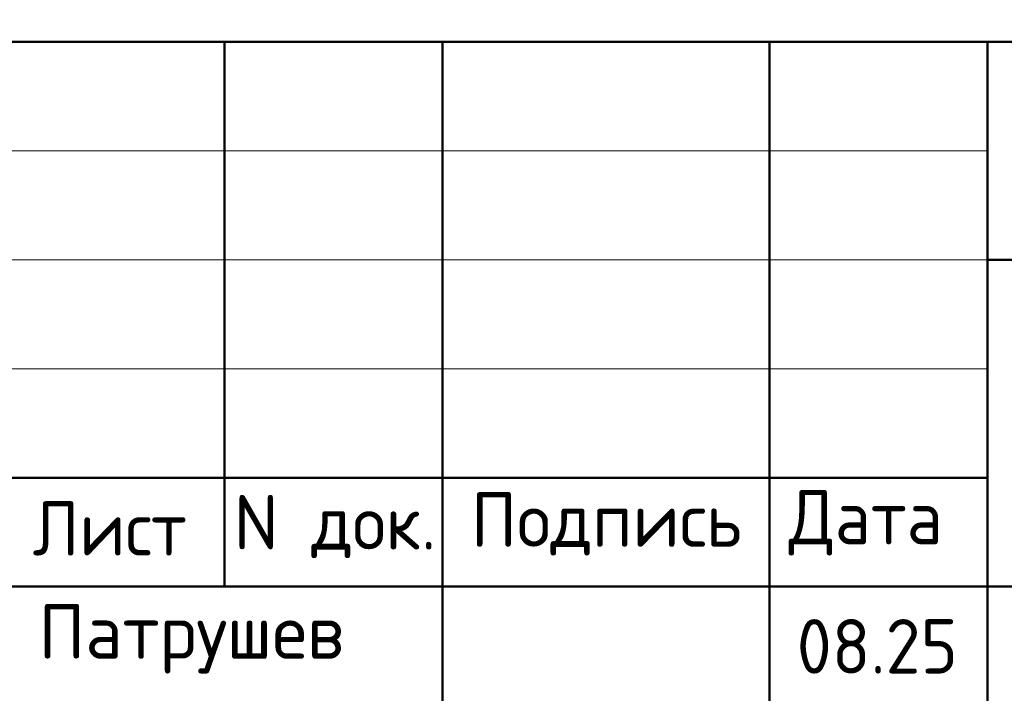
# Model space of a CAD drawing. Header units: millimetres. Extents: x 0 to 21005, y -5 to 14850.
# Tile 7 of 10: x 12530 to 14789, y 1505 to 3051. Entities that reach past the tile are written whole.
import ezdxf

# ---------------------------------------------------------------- set-up
doc = ezdxf.new("R2010")
doc.units = ezdxf.units.MM
doc.layers.add('Standard', color=7, linetype='Continuous', lineweight=25)
doc.styles.add('ISOCPEUR', font='txt')

msp = doc.modelspace()

# ---------------------------------------------------------------- linework, layer by layer
at = {"layer": 'Standard', "color": 7, "linetype": 'Continuous', "lineweight": 50, "transparency": 33554687}
for p, q in [((11500, 3000), (20750, 3000)), ((13000, 1750), (13000, 3000)), ((13500, 250), (13500, 3000)), ((14250, 250), (14250, 3000)), ((14750, 250), (14750, 3000)), ((14750, 2500), (20750, 2500)), ((11500, 2000), (14750, 2000)), ((11500, 2000), (14750, 2000)), ((11500, 1750), (14750, 1750)), ((11500, 1750), (14750, 1750)), ((14750, 1750), (20750, 1750))]:
    msp.add_line(p, q, dxfattribs=at)
at = {"layer": 'Standard', "color": 7, "linetype": 'Continuous', "lineweight": 13, "transparency": 33554687}
for p, q in [((11500, 2750), (14750, 2750)), ((11500, 2500), (14750, 2500)), ((11500, 2250), (14750, 2250))]:
    msp.add_line(p, q, dxfattribs=at)
at = {"layer": 'Standard', "color": 7, "linetype": 'Continuous', "lineweight": 25, "transparency": 33554687}
msp.add_lwpolyline([(20750, 3000), (11500, 3000), (11500, 250), (20750, 250), (20750, 3000)], dxfattribs=at)

# ---------------------------------------------------------------- texts
at = {"layer": 'Standard', "color": 7, "linetype": 'Continuous', "lineweight": 13, "transparency": 33554687, "insert": (11500, 3845.3), "char_height": 140, "width": 6519.45, "attachment_point": 1, "line_spacing_factor": 1.084337}
msp.add_mtext('\\A1;{\\fISOCPEUR|i0|b0;\\H139.999998;\\W1.000000;\\C7;1. Общие указания см. лист 1}\\P{\\fISOCPEUR|i0|b0;\\H139.999998;\\W1.000000;\\C7;2. Ведомость деталей см. лист 8. Ведомость расхода стали см. лист 1.1}\\P{\\fISOCPEUR|i0|b0;\\H139.999998;\\W1.000000;\\C7;3. Сечение 1-1 см. лист 8, сечения а-а...в-в см. лист 6}\\P', dxfattribs=at)
at = {"layer": 'Standard', "color": 7, "linetype": 'Continuous', "lineweight": 25, "transparency": 33554687, "char_height": 125, "attachment_point": 7, "style": 'ISOCPEUR'}
for s, insert, width in [('\\W0.94;Лист', (12559.6, 1821.4), 433.463), ('\\W0.96;Подпись', (13564.7, 1821.4), 672.14), ('\\W0.94;Дата', (14293.8, 1821.4), 483.868), ('\\W0.95;N док.', (13021.3, 1815.3), 534.063), ('\\W0.97;Патрушев', (12573, 1550.6), 835.093), ('\\W0.94;08.25', (14312.5, 1550.6), 445.84)]:
    msp.add_mtext(s, dxfattribs=dict(at, insert=insert, width=width))

doc.saveas('drawing.dxf')
